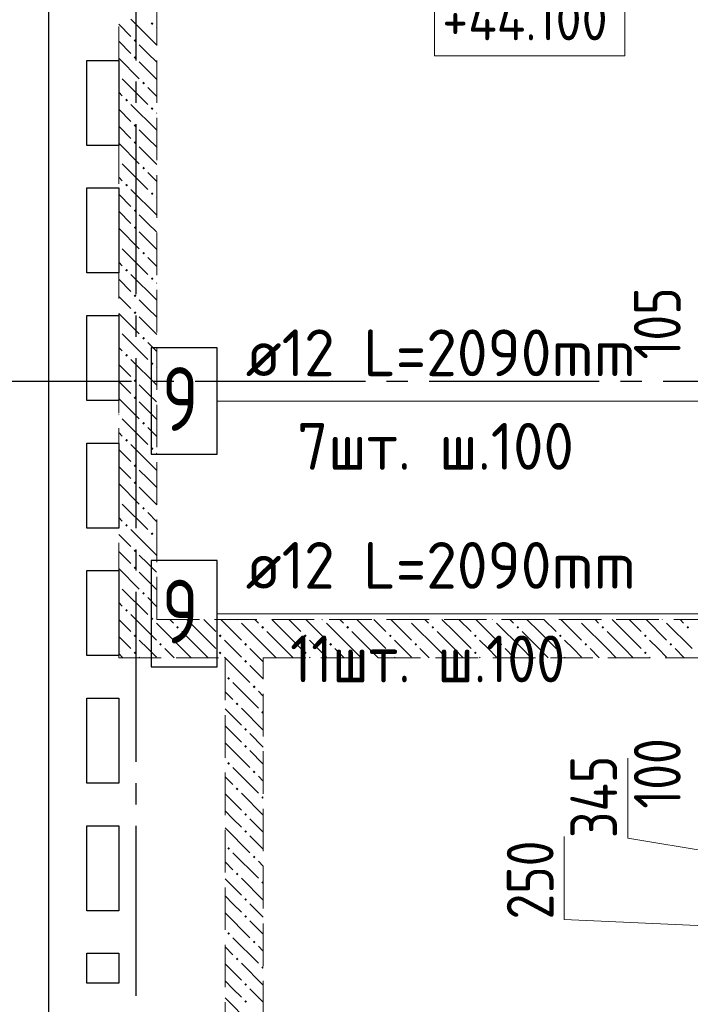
# Model space of a CAD drawing. Header units: millimetres. Extents: x 0 to 22617, y 0 to 29700.
# Tile 4 of 7: x 5534 to 8688, y 19360 to 23991. Entities that reach past the tile are written whole.
import ezdxf

# ---------------------------------------------------------------- set-up
doc = ezdxf.new("R2010")
doc.units = ezdxf.units.MM
doc.linetypes.add('______2', pattern=[270, 200, -70])
doc.linetypes.add('______5', pattern=[1100, 800, -100, 100, -100])
for name, color, linetype, lineweight in [('Standard', 7, 'Continuous', 25), ('Высотные отметки', 7, 'Continuous', 25), ('ДОП Верх по Х', 7, 'Continuous', 25), ('ЖБ Перекрытие верхний уровень', 7, 'Continuous', 35), ('ЖБ Стена верхний уровень', 7, 'Continuous', 35), ('Оси', 40, '______5', 18), ('Позиционная метка номер позиции', 7, 'Continuous', 13)]:
    doc.layers.add(name, color=color, linetype=linetype, lineweight=lineweight)
doc.styles.add('GOST 2.304-81', font='txt')
doc.styles.add('ISOCPEUR', font='txt')

msp = doc.modelspace()

# ---------------------------------------------------------------- hatches: boundary and pattern name
at = {"layer": 'ЖБ Стена верхний уровень', "linetype": 'Continuous', "lineweight": 18, "transparency": 33554687}
for points in [[(6150.5, 23973.1), (6157, 23979.6), (6163.5, 23973.1), (6157, 23966.6)], [(6070.5, 23893.1), (6077, 23899.6), (6083.5, 23893.1), (6077, 23886.6)], [(6070.5, 23813.1), (6077, 23819.6), (6083.5, 23813.1), (6077, 23806.6)], [(6000, 23736.6), (6003.4, 23733.1), (6000, 23729.7)], [(6110.5, 23693.1), (6116.9, 23699.6), (6123.4, 23693.1), (6116.9, 23686.6)], [(6030.4, 23613.1), (6037, 23619.6), (6043.5, 23613.1), (6037, 23606.6)], [(6150.5, 23573.1), (6157, 23579.6), (6163.5, 23573.1), (6157, 23566.6)], [(6070.5, 23493.1), (6077, 23499.6), (6083.5, 23493.1), (6077, 23486.6)], [(6070.5, 23413.1), (6077, 23419.6), (6083.5, 23413.1), (6077, 23406.6)], [(6000, 23336.6), (6003.4, 23333.1), (6000, 23329.7)], [(6110.5, 23293.1), (6116.9, 23299.6), (6123.4, 23293.1), (6116.9, 23286.6)], [(6030.4, 23213.1), (6037, 23219.6), (6043.5, 23213.1), (6037, 23206.6)], [(6150.5, 23173.1), (6157, 23179.6), (6163.5, 23173.1), (6157, 23166.6)], [(6070.5, 23093.1), (6077, 23099.6), (6083.5, 23093.1), (6077, 23086.6)], [(6070.5, 23013.1), (6077, 23019.6), (6083.5, 23013.1), (6077, 23006.6)], [(6000, 22936.6), (6003.4, 22933.1), (6000, 22929.7)], [(6110.5, 22893.1), (6116.9, 22899.6), (6123.4, 22893.1), (6116.9, 22886.6)], [(6030.4, 22813.1), (6037, 22819.6), (6043.5, 22813.1), (6037, 22806.6)], [(6150.5, 22773.1), (6157, 22779.6), (6163.5, 22773.1), (6157, 22766.6)], [(6070.5, 22693.1), (6077, 22699.6), (6083.5, 22693.1), (6077, 22686.6)], [(6070.5, 22613.1), (6077, 22619.6), (6083.5, 22613.1), (6077, 22606.6)], [(6000, 22536.6), (6003.4, 22533.1), (6000, 22529.7)], [(6110.5, 22493.1), (6116.9, 22499.6), (6123.4, 22493.1), (6116.9, 22486.6)], [(6030.4, 22413.1), (6037, 22419.6), (6043.5, 22413.1), (6037, 22406.6)], [(6150.5, 22373.1), (6157, 22379.6), (6163.5, 22373.1), (6157, 22366.6)], [(6070.5, 22293.1), (6077, 22299.6), (6083.5, 22293.1), (6077, 22286.6)], [(6070.5, 22213.1), (6077, 22219.6), (6083.5, 22213.1), (6077, 22206.6)], [(6000, 22136.6), (6003.4, 22133.1), (6000, 22129.7)], [(6110.5, 22093.1), (6116.9, 22099.6), (6123.4, 22093.1), (6116.9, 22086.6)], [(6030.4, 22013.1), (6037, 22019.6), (6043.5, 22013.1), (6037, 22006.6)], [(6150.5, 21973.1), (6157, 21979.6), (6163.5, 21973.1), (6157, 21966.6)], [(6070.5, 21893.1), (6077, 21899.6), (6083.5, 21893.1), (6077, 21886.6)], [(6070.5, 21813.1), (6077, 21819.6), (6083.5, 21813.1), (6077, 21806.6)], [(6000, 21736.6), (6003.4, 21733.1), (6000, 21729.7)], [(6110.5, 21693.1), (6116.9, 21699.6), (6123.4, 21693.1), (6116.9, 21686.6)], [(6030.4, 21613.1), (6037, 21619.6), (6043.5, 21613.1), (6037, 21606.6)], [(6150.5, 21573.1), (6157, 21579.6), (6163.5, 21573.1), (6157, 21566.6)], [(6070.5, 21493.1), (6077, 21499.6), (6083.5, 21493.1), (6077, 21486.6)], [(6070.5, 21413.1), (6077, 21419.6), (6083.5, 21413.1), (6077, 21406.6)], [(6000, 21336.6), (6003.4, 21333.1), (6000, 21329.7)], [(6110.5, 21293.1), (6116.9, 21299.6), (6123.4, 21293.1), (6116.9, 21286.6)], [(6030.4, 21213.1), (6037, 21219.6), (6043.5, 21213.1), (6037, 21206.6)], [(6150.5, 21173.1), (6157, 21179.6), (6163.5, 21173.1), (6160.3, 21170), (6153.6, 21170)], [(6160.3, 21170), (6157, 21166.6), (6153.6, 21170)], [(6560.3, 21170), (6557, 21166.6), (6553.6, 21170)], [(6960.3, 21170), (6957, 21166.6), (6953.6, 21170)], [(7360.3, 21170), (7357, 21166.6), (7353.6, 21170)], [(7760.3, 21170), (7757, 21166.6), (7753.6, 21170)], [(8160.3, 21170), (8157, 21166.6), (8153.6, 21170)], [(8560.3, 21170), (8557, 21166.6), (8553.6, 21170)], [(6270.5, 21133.1), (6277, 21139.6), (6283.5, 21133.1), (6277, 21126.6)], [(6670.5, 21133.1), (6677, 21139.6), (6683.5, 21133.1), (6677, 21126.6)], [(7070.5, 21133.1), (7077, 21139.6), (7083.5, 21133.1), (7077, 21126.6)], [(7470.5, 21133.1), (7477, 21139.6), (7483.5, 21133.1), (7477, 21126.6)], [(7870.5, 21133.1), (7877, 21139.6), (7883.5, 21133.1), (7877, 21126.6)], [(8270.5, 21133.1), (8277, 21139.6), (8283.5, 21133.1), (8277, 21126.6)], [(8670.5, 21133.1), (8677, 21139.6), (8683.5, 21133.1), (8677, 21126.6)], [(6070.5, 21093.1), (6077, 21099.6), (6083.5, 21093.1), (6077, 21086.6)], [(6470.5, 21093.1), (6477, 21099.6), (6483.5, 21093.1), (6477, 21086.6)], [(6870.5, 21093.1), (6877, 21099.6), (6883.5, 21093.1), (6877, 21086.6)], [(7270.5, 21093.1), (7277, 21099.6), (7283.5, 21093.1), (7277, 21086.6)], [(7670.5, 21093.1), (7677, 21099.6), (7683.5, 21093.1), (7677, 21086.6)], [(8070.5, 21093.1), (8077, 21099.6), (8083.5, 21093.1), (8077, 21086.6)], [(8470.5, 21093.1), (8477, 21099.6), (8483.5, 21093.1), (8477, 21086.6)], [(6190.5, 21053.1), (6197, 21059.6), (6203.4, 21053.1), (6197, 21046.6)], [(6590.5, 21053.1), (6597, 21059.6), (6603.4, 21053.1), (6597, 21046.6)], [(6990.5, 21053.1), (6997, 21059.6), (7003.4, 21053.1), (6997, 21046.6)], [(7390.5, 21053.1), (7397, 21059.6), (7403.4, 21053.1), (7397, 21046.6)], [(7790.5, 21053.1), (7797, 21059.6), (7803.4, 21053.1), (7797, 21046.6)], [(8190.5, 21053.1), (8197, 21059.6), (8203.4, 21053.1), (8197, 21046.6)], [(8590.5, 21053.1), (8597, 21059.6), (8603.4, 21053.1), (8597, 21046.6)], [(6070.5, 21013.1), (6077, 21019.6), (6083.5, 21013.1), (6077, 21006.6)], [(6470.5, 21013.1), (6477, 21019.6), (6483.5, 21013.1), (6477, 21006.6)], [(6870.5, 21013.1), (6877, 21019.6), (6883.5, 21013.1), (6877, 21006.6)], [(7270.5, 21013.1), (7277, 21019.6), (7283.5, 21013.1), (7277, 21006.6)], [(7670.5, 21013.1), (7677, 21019.6), (7683.5, 21013.1), (7677, 21006.6)], [(8070.5, 21013.1), (8077, 21019.6), (8083.5, 21013.1), (8077, 21006.6)], [(8470.5, 21013.1), (8477, 21019.6), (8483.5, 21013.1), (8477, 21006.6)], [(6590.5, 20973.1), (6597, 20979.6), (6603.4, 20973.1), (6597, 20966.6)], [(6510.5, 20893.1), (6516.9, 20899.6), (6523.4, 20893.1), (6516.9, 20886.6)], [(6630.4, 20853.1), (6637, 20859.6), (6643.5, 20853.1), (6637, 20846.6)], [(6550.5, 20773.1), (6557, 20779.6), (6563.5, 20773.1), (6557, 20766.6)], [(6670.5, 20733.1), (6677, 20739.6), (6680, 20736.6), (6680, 20729.7), (6677, 20726.6)], [(6590.5, 20653.1), (6597, 20659.6), (6603.4, 20653.1), (6597, 20646.6)], [(6590.5, 20573.1), (6597, 20579.6), (6603.4, 20573.1), (6597, 20566.6)], [(6510.5, 20493.1), (6516.9, 20499.6), (6523.4, 20493.1), (6516.9, 20486.6)], [(6630.4, 20453.1), (6637, 20459.6), (6643.5, 20453.1), (6637, 20446.6)], [(6550.5, 20373.1), (6557, 20379.6), (6563.5, 20373.1), (6557, 20366.6)], [(6670.5, 20333.1), (6677, 20339.6), (6680, 20336.6), (6680, 20329.7), (6677, 20326.6)], [(6590.5, 20253.1), (6597, 20259.6), (6603.4, 20253.1), (6597, 20246.6)], [(6590.5, 20173.1), (6597, 20179.6), (6603.4, 20173.1), (6597, 20166.6)], [(6510.5, 20093.1), (6516.9, 20099.6), (6523.4, 20093.1), (6516.9, 20086.6)], [(6630.4, 20053.1), (6637, 20059.6), (6643.5, 20053.1), (6637, 20046.6)], [(6550.5, 19973.1), (6557, 19979.6), (6563.5, 19973.1), (6557, 19966.6)], [(6670.5, 19933.1), (6677, 19939.6), (6680, 19936.6), (6680, 19929.7), (6677, 19926.6)], [(6590.5, 19853.1), (6597, 19859.6), (6603.4, 19853.1), (6597, 19846.6)], [(6590.5, 19773.1), (6597, 19779.6), (6603.4, 19773.1), (6597, 19766.6)], [(6510.5, 19693.1), (6516.9, 19699.6), (6523.4, 19693.1), (6516.9, 19686.6)], [(6630.4, 19653.1), (6637, 19659.6), (6643.5, 19653.1), (6637, 19646.6)], [(6550.5, 19573.1), (6557, 19579.6), (6563.5, 19573.1), (6557, 19566.6)], [(6670.5, 19533.1), (6677, 19539.6), (6680, 19536.6), (6680, 19529.7), (6677, 19526.6)], [(6590.5, 19453.1), (6597, 19459.6), (6603.4, 19453.1), (6597, 19446.6)], [(6590.5, 19373.1), (6597, 19379.6), (6603.4, 19373.1), (6597, 19366.6)]]:
    msp.add_hatch(color=7, dxfattribs=at).paths.add_polyline_path(points, flags=16)

# ---------------------------------------------------------------- linework, layer by layer
at = {"layer": 'Standard', "color": 7, "linetype": 'Continuous', "lineweight": 13, "transparency": 33554687}
for p, q in [((8394.1, 20142), (8394.1, 20517.2)), ((8095.2, 19758.8), (8095.2, 20149.8)), ((9193, 20006.8), (8394.1, 20142)), ((9193, 19708.8), (8095.2, 19758.8))]:
    msp.add_line(p, q, dxfattribs=at)
at = {"layer": 'Высотные отметки', "color": 7, "linetype": 'Continuous', "lineweight": 18, "transparency": 33554687}
msp.add_lwpolyline([(7484.6, 23821), (8379.8, 23821), (8379.8, 24154.4), (7484.6, 24154.4), (7484.6, 23821)], dxfattribs=at)
at = {"layer": 'ДОП Верх по Х', "color": 7, "linetype": 'Continuous', "lineweight": 13, "transparency": 33554687}
for p, q in [((6577.3, 22197.2), (8663.3, 22197.2)), ((6577.3, 21197.2), (8663.3, 21197.2))]:
    msp.add_line(p, q, dxfattribs=at)
at = {"layer": 'ДОП Верх по Х', "color": 7, "linetype": 'Continuous', "lineweight": 25, "transparency": 33554687}
for points in [[(6153.3, 21947.2), (6463.3, 21947.2), (6463.3, 22447.2), (6153.3, 22447.2), (6153.3, 21947.2)], [(6153.3, 20947.2), (6463.3, 20947.2), (6463.3, 21447.2), (6153.3, 21447.2), (6153.3, 20947.2)]]:
    msp.add_lwpolyline(points, dxfattribs=at)
at = {"layer": 'ЖБ Перекрытие верхний уровень', "color": 7, "linetype": 'Continuous', "lineweight": 25, "transparency": 33554687}
for p, q in [((5670, 26630), (5670, 17950)), ((5850, 23400), (5850, 23800)), ((5850, 23800), (6000, 23800)), ((6000, 23800), (6000, 23400)), ((6000, 23400), (5850, 23400)), ((5850, 22800), (5850, 23200)), ((5850, 23200), (6000, 23200)), ((6000, 23200), (6000, 22800)), ((6000, 22800), (5850, 22800)), ((5850, 22200), (5850, 22600)), ((5850, 22600), (6000, 22600)), ((6000, 22600), (6000, 22200)), ((6000, 22200), (5850, 22200)), ((5850, 21600), (5850, 22000)), ((5850, 22000), (6000, 22000)), ((6000, 22000), (6000, 21600)), ((6000, 21600), (5850, 21600)), ((5850, 21000), (5850, 21400)), ((5850, 21400), (6000, 21400)), ((6000, 21400), (6000, 21000)), ((6000, 21000), (5850, 21000)), ((5850, 20400), (5850, 20800)), ((5850, 20800), (6000, 20800)), ((6000, 20800), (6000, 20400)), ((6000, 20400), (5850, 20400)), ((5850, 19800), (5850, 20200)), ((5850, 20200), (6000, 20200)), ((6000, 20200), (6000, 19800)), ((6000, 19800), (5850, 19800)), ((5850, 19460), (5850, 19600)), ((5850, 19600), (6000, 19600)), ((6000, 19600), (6000, 19460)), ((6000, 19460), (5850, 19460))]:
    msp.add_line(p, q, dxfattribs=at)
at = {"layer": 'ЖБ Стена верхний уровень', "color": 251, "linetype": '______2', "lineweight": 13, "true_color": 0x656565, "transparency": 33554687}
for p, q in [((6000, 26120), (6000, 21170)), ((6180, 21170), (6180, 26120)), ((6000, 21170), (6000, 20990)), ((11780, 21170), (6180, 21170)), ((6000, 20990), (6500, 20990)), ((6500, 20990), (6500, 18460)), ((6680, 18460), (6680, 20990)), ((6680, 20990), (11780, 20990))]:
    msp.add_line(p, q, dxfattribs=at)
at = {"layer": 'ЖБ Стена верхний уровень', "color": 9, "linetype": 'Continuous', "lineweight": 18, "true_color": 0xc7c7c7, "transparency": 33554687}
for p, q in [((6057, 23993.1), (6177, 23873.1)), ((6000, 23970.1), (6057, 23913.1)), ((6180, 23950.1), (6177, 23953.1)), ((6000, 23890.1), (6057, 23833.1)), ((6137, 23833.1), (6097, 23873.1)), ((6000, 23810.1), (6097, 23713.1)), ((6177, 23793.1), (6137, 23833.1)), ((6097, 23793.1), (6180, 23710.1)), ((6016.9, 23713.1), (6137, 23593.1)), ((6137, 23673.1), (6180, 23630.1)), ((6016.9, 23633.1), (6000, 23650.1)), ((6057, 23593.1), (6177, 23473.1)), ((6000, 23570.1), (6057, 23513.1)), ((6180, 23550.1), (6177, 23553.1)), ((6000, 23490.1), (6057, 23433.1)), ((6137, 23433.1), (6097, 23473.1)), ((6000, 23410.1), (6097, 23313.1)), ((6097, 23393.1), (6180, 23310.1)), ((6177, 23393.1), (6137, 23433.1)), ((6016.9, 23313.1), (6137, 23193.1)), ((6137, 23273.1), (6180, 23230.1)), ((6016.9, 23233.1), (6000, 23250.1)), ((6000, 23170.1), (6057, 23113.1)), ((6057, 23193.1), (6177, 23073.1)), ((6180, 23150.1), (6177, 23153.1)), ((6000, 23090.1), (6057, 23033.1)), ((6137, 23033.1), (6097, 23073.1)), ((6177, 22993.1), (6137, 23033.1)), ((6000, 23010.1), (6097, 22913.1)), ((6097, 22993.1), (6180, 22910.1)), ((6016.9, 22913.1), (6137, 22793.1)), ((6016.9, 22833.1), (6000, 22850.1)), ((6137, 22873.1), (6180, 22830.1)), ((6057, 22793.1), (6177, 22673.1)), ((6000, 22770.1), (6057, 22713.1)), ((6180, 22750.1), (6177, 22753.1)), ((6000, 22690.1), (6057, 22633.1)), ((6137, 22633.1), (6097, 22673.1)), ((6000, 22610.1), (6097, 22513.1)), ((6177, 22593.1), (6137, 22633.1)), ((6097, 22593.1), (6180, 22510.1)), ((6016.9, 22513.1), (6137, 22393.1)), ((6137, 22473.1), (6180, 22430.1)), ((6016.9, 22433.1), (6000, 22450.1)), ((6057, 22393.1), (6177, 22273.1)), ((6000, 22370.1), (6057, 22313.1)), ((6180, 22350.1), (6177, 22353.1)), ((6000, 22290.1), (6057, 22233.1)), ((6137, 22233.1), (6097, 22273.1)), ((6177, 22193.1), (6137, 22233.1)), ((6000, 22210.1), (6097, 22113.1)), ((6097, 22193.1), (6180, 22110.1)), ((6016.9, 22113.1), (6137, 21993.1)), ((6016.9, 22033.1), (6000, 22050.1)), ((6137, 22073.1), (6180, 22030.1)), ((6000, 21970.1), (6057, 21913.1)), ((6057, 21993.1), (6177, 21873.1)), ((6180, 21950.1), (6177, 21953.1)), ((6000, 21890.1), (6057, 21833.1)), ((6137, 21833.1), (6097, 21873.1)), ((6177, 21793.1), (6137, 21833.1)), ((6000, 21810.1), (6097, 21713.1)), ((6097, 21793.1), (6180, 21710.1)), ((6016.9, 21713.1), (6137, 21593.1)), ((6016.9, 21633.1), (6000, 21650.1)), ((6137, 21673.1), (6180, 21630.1)), ((6057, 21593.1), (6177, 21473.1)), ((6000, 21570.1), (6057, 21513.1)), ((6180, 21550.1), (6177, 21553.1)), ((6000, 21490.1), (6057, 21433.1)), ((6137, 21433.1), (6097, 21473.1)), ((6000, 21410.1), (6097, 21313.1)), ((6177, 21393.1), (6137, 21433.1)), ((6097, 21393.1), (6180, 21310.1)), ((6016.9, 21313.1), (6137, 21193.1)), ((6137, 21273.1), (6180, 21230.1)), ((6016.9, 21233.1), (6000, 21250.1)), ((6000, 21170.1), (6000.1, 21170)), ((6000.1, 21170), (6057, 21113.1)), ((6057, 21193.1), (6080.1, 21170)), ((6080.1, 21170), (6177, 21073.1)), ((6240.1, 21170), (6257, 21153.1)), ((6377, 21113.1), (6320.1, 21170)), ((6400.1, 21170), (6457, 21113.1)), ((6480.1, 21170), (6577, 21073.1)), ((6640.1, 21170), (6657, 21153.1)), ((6777, 21113.1), (6720.1, 21170)), ((6800.1, 21170), (6857, 21113.1)), ((6880.1, 21170), (6977, 21073.1)), ((7040.1, 21170), (7057, 21153.1)), ((7177, 21113.1), (7120.1, 21170)), ((7200.1, 21170), (7257, 21113.1)), ((7280.1, 21170), (7377, 21073.1)), ((7440.1, 21170), (7457, 21153.1)), ((7577, 21113.1), (7520.1, 21170)), ((7600.1, 21170), (7657, 21113.1)), ((7680.1, 21170), (7777, 21073.1)), ((7840.1, 21170), (7857, 21153.1)), ((7977, 21113.1), (7920.1, 21170)), ((8000.1, 21170), (8057, 21113.1)), ((8080.1, 21170), (8177, 21073.1)), ((8240.1, 21170), (8257, 21153.1)), ((8377, 21113.1), (8320.1, 21170)), ((8400.1, 21170), (8457, 21113.1)), ((8480.1, 21170), (8577, 21073.1)), ((8640.1, 21170), (8657, 21153.1)), ((6297, 21033.1), (6177, 21153.1)), ((6697, 21033.1), (6577, 21153.1)), ((7097, 21033.1), (6977, 21153.1)), ((7497, 21033.1), (7377, 21153.1)), ((7897, 21033.1), (7777, 21153.1)), ((8297, 21033.1), (8177, 21153.1)), ((8697, 21033.1), (8577, 21153.1)), ((6000, 21090.1), (6057, 21033.1)), ((6297, 21113.1), (6377, 21033.1)), ((6377, 21113.1), (6457, 21033.1)), ((6697, 21113.1), (6777, 21033.1)), ((6777, 21113.1), (6857, 21033.1)), ((7097, 21113.1), (7177, 21033.1)), ((7177, 21113.1), (7257, 21033.1)), ((7497, 21113.1), (7577, 21033.1)), ((7577, 21113.1), (7657, 21033.1)), ((7897, 21113.1), (7977, 21033.1)), ((7977, 21113.1), (8057, 21033.1)), ((8297, 21113.1), (8377, 21033.1)), ((8377, 21113.1), (8457, 21033.1)), ((6137, 21033.1), (6097, 21073.1)), ((6177, 20993.1), (6137, 21033.1)), ((6216.9, 21033.1), (6260.1, 20990)), ((6297, 21033.1), (6340.1, 20990)), ((6377, 21033.1), (6420.1, 20990)), ((6537, 21033.1), (6497, 21073.1)), ((6577, 20993.1), (6537, 21033.1)), ((6616.9, 21033.1), (6660.1, 20990)), ((6697, 21033.1), (6740.1, 20990)), ((6777, 21033.1), (6820.1, 20990)), ((6937, 21033.1), (6897, 21073.1)), ((6977, 20993.1), (6937, 21033.1)), ((7016.9, 21033.1), (7060.1, 20990)), ((7097, 21033.1), (7140.1, 20990)), ((7177, 21033.1), (7220.1, 20990)), ((7337, 21033.1), (7297, 21073.1)), ((7377, 20993.1), (7337, 21033.1)), ((7416.9, 21033.1), (7460.1, 20990)), ((7497, 21033.1), (7540.1, 20990)), ((7577, 21033.1), (7620.1, 20990)), ((7737, 21033.1), (7697, 21073.1)), ((7777, 20993.1), (7737, 21033.1)), ((7816.9, 21033.1), (7860.1, 20990)), ((7897, 21033.1), (7940.1, 20990)), ((7977, 21033.1), (8020.1, 20990)), ((8137, 21033.1), (8097, 21073.1)), ((8177, 20993.1), (8137, 21033.1)), ((8216.9, 21033.1), (8260.1, 20990)), ((8297, 21033.1), (8340.1, 20990)), ((8377, 21033.1), (8420.1, 20990)), ((8537, 21033.1), (8497, 21073.1)), ((8577, 20993.1), (8537, 21033.1)), ((8616.9, 21033.1), (8660.1, 20990)), ((6000, 21010.1), (6020.1, 20990)), ((6097, 20993.1), (6100.1, 20990)), ((6497, 20993.1), (6500.1, 20990)), ((6500.1, 20990), (6616.9, 20873.1)), ((6660.1, 20990), (6680, 20970.1)), ((6897, 20993.1), (6900.1, 20990)), ((7297, 20993.1), (7300.1, 20990)), ((7697, 20993.1), (7700.1, 20990)), ((8097, 20993.1), (8100.1, 20990)), ((8497, 20993.1), (8500.1, 20990)), ((6616.9, 20953.1), (6680, 20890.1)), ((6537, 20873.1), (6657, 20753.1)), ((6500, 20830.1), (6537, 20793.1)), ((6680, 20810.1), (6657, 20833.1)), ((6500, 20750.1), (6577, 20673.1)), ((6680, 20650.1), (6577, 20753.1)), ((6537, 20633.1), (6500, 20670.1)), ((6577, 20593.1), (6537, 20633.1)), ((6616.9, 20633.1), (6680, 20570.1)), ((6500, 20590.1), (6616.9, 20473.1)), ((6616.9, 20553.1), (6680, 20490.1)), ((6537, 20473.1), (6657, 20353.1)), ((6500, 20430.1), (6537, 20393.1)), ((6680, 20410.1), (6657, 20433.1)), ((6500, 20350.1), (6577, 20273.1)), ((6680, 20250.1), (6577, 20353.1)), ((6537, 20233.1), (6500, 20270.1)), ((6577, 20193.1), (6537, 20233.1)), ((6616.9, 20233.1), (6680, 20170.1)), ((6500, 20190.1), (6616.9, 20073.1)), ((6616.9, 20153.1), (6680, 20090.1)), ((6537, 20073.1), (6657, 19953.1)), ((6500, 20030.1), (6537, 19993.1)), ((6680, 20010.1), (6657, 20033.1)), ((6500, 19950.1), (6577, 19873.1)), ((6680, 19850.1), (6577, 19953.1)), ((6537, 19833.1), (6500, 19870.1)), ((6577, 19793.1), (6537, 19833.1)), ((6616.9, 19833.1), (6680, 19770.1)), ((6500, 19790.1), (6616.9, 19673.1)), ((6616.9, 19753.1), (6680, 19690.1)), ((6537, 19673.1), (6657, 19553.1)), ((6500, 19630.1), (6537, 19593.1)), ((6680, 19610.1), (6657, 19633.1)), ((6500, 19550.1), (6577, 19473.1)), ((6680, 19450.1), (6577, 19553.1)), ((6537, 19433.1), (6500, 19470.1)), ((6577, 19393.1), (6537, 19433.1)), ((6616.9, 19433.1), (6680, 19370.1)), ((6500, 19390.1), (6616.9, 19273.1))]:
    msp.add_line(p, q, dxfattribs=at)
at = {"layer": 'Оси', "color": 8, "linetype": '______5', "lineweight": -3, "transparency": 33554687}
for p, q in [((6080, 26800), (6080, 15680)), ((14860, 22290), (4100, 22290))]:
    msp.add_line(p, q, dxfattribs=at)
at = {"layer": 'Позиционная метка номер позиции', "color": 7, "linetype": 'Continuous', "lineweight": 13, "transparency": 33554687}
for points in [[(11215, 21049.7), (10854.4, 21410.3), (10854.4, 22197.2), (6463.3, 22197.2)], [(10563.7, 20780), (10146.5, 21197.2), (6463.3, 21197.2)]]:
    msp.add_lwpolyline(points, dxfattribs=at)

# ---------------------------------------------------------------- texts
at = {"layer": 'Standard', "color": 7, "linetype": 'Continuous', "lineweight": 25, "transparency": 33554687, "char_height": 220, "attachment_point": 7, "rotation": 90, "style": 'GOST 2.304-81'}
for s, insert, width in [('105', (8643, 22393), 469.509), ('100', (8643, 20280), 485.085), ('345', (8344.1, 20142), 500.814), ('250', (8045.2, 19758.8), 516.39)]:
    msp.add_mtext(s, dxfattribs=dict(at, insert=insert, width=width))
at = {"layer": 'Высотные отметки', "color": 7, "linetype": 'Continuous', "lineweight": 18, "transparency": 33554687, "insert": (7521.6, 23894.4), "char_height": 200, "width": 931.942, "attachment_point": 7, "style": 'GOST 2.304-81'}
msp.add_mtext('\\W1.11;+44.100', dxfattribs=at)
at = {"layer": 'ДОП Верх по Х', "color": 7, "linetype": 'Continuous', "lineweight": 13, "transparency": 33554687, "attachment_point": 7, "style": 'ISOCPEUR'}
for s, insert, char_height, width in [('\\W0.96;ø12 L=2090mm ', (6597.3, 22314.5), 220, 2150.523), ('\\W0.78;9', (6203.3, 22057.2), 300, 326.407), ('\\W0.95;7шт. ш.100 ', (6839.3, 21874.5), 220, 1665.521), ('\\W0.96;ø12 L=2090mm ', (6597.3, 21314.5), 220, 2150.523), ('\\W0.78;9', (6203.3, 21057.2), 300, 326.407), ('\\W0.90;11шт. ш.100 ', (6806.3, 20874.5), 220, 1726.792)]:
    msp.add_mtext(s, dxfattribs=dict(at, insert=insert, char_height=char_height, width=width))

doc.saveas('drawing.dxf')
